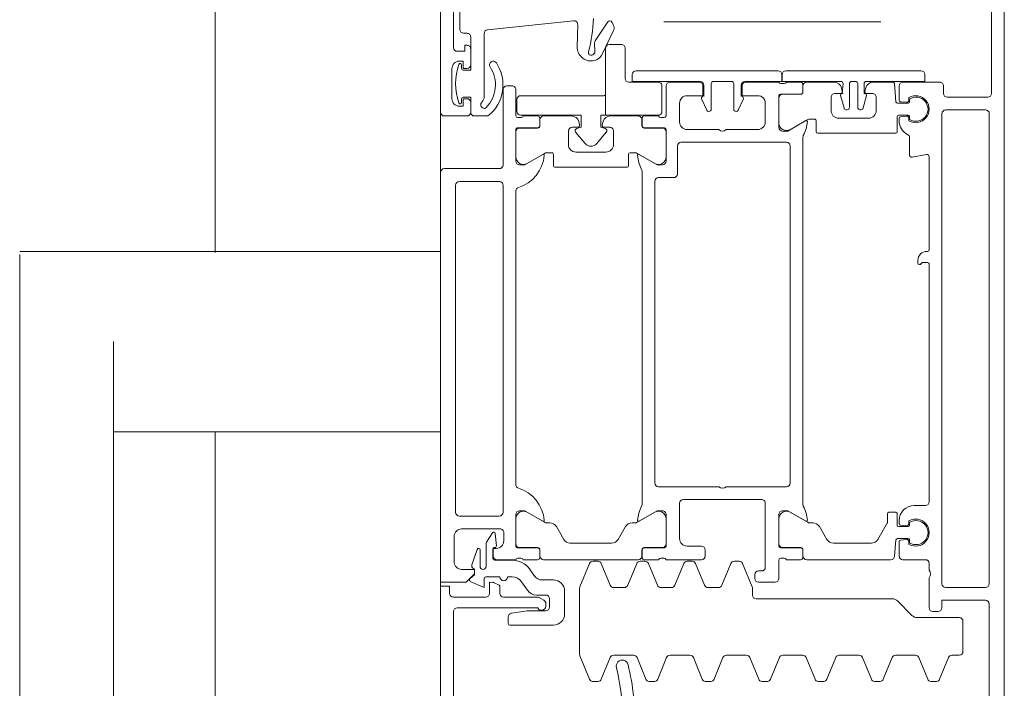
# Model space of a CAD drawing. Header units: centimetres. Extents: x -1737 to 22393, y -8842 to 3838.
# Tile 18 of 174: x -580 to -567, y 1219 to 1228. Entities that reach past the tile are written whole.
import ezdxf

# ---------------------------------------------------------------- set-up
doc = ezdxf.new("R2010")
doc.units = ezdxf.units.CM
for name, color, linetype, lineweight in [('A-DETL-GENF', 92, 'Continuous', 9), ('A-DOOR', 31, 'Continuous', 13), ('A-GLAZ-CWMG', 51, 'Continuous', 13)]:
    doc.layers.add(name, color=color, linetype=linetype, lineweight=lineweight)

# ---------------------------------------------------------------- blocks, each defined once
blk = doc.blocks.new('Schueco_FWS_ADS-75-SimplySmart_out_Family-02 - FWS SI insert unit-2606717-3_piętro I __3_90 m_ - stan projektowany')
at = {"layer": 'A-DETL-GENF'}
for p, q in [((-76.25, 6.6), (76.25, 6.6)), ((75.35, -0.9), (-75.35, -0.9))]:
    blk.add_line(p, q, dxfattribs=at)
at = {"layer": 'A-DOOR'}
for p, q in [((4.484, 12.2), (16.65, 12.2)), ((16.65, 12.2), (17.808, 12.2)), ((17.849, 10.95), (17.849, 12.2)), ((16.65, 10.95), (4.484, 10.95)), ((15.451, 10.95), (15.451, 6.6)), ((17.849, 6.6), (17.849, 10.95)), ((10.75, 6.43), (13.06, 6.43)), ((13.25, 6), (13.25, 6.43)), ((13.72, 6.42), (14.06, 6.42)), ((18.95, 5.82), (18.95, 6.55)), ((19.65, 6.25), (19.65, 6.55)), ((20.28, 6.45), (19.88, 6.45)), ((21.85, 6.43), (20.56, 6.43)), ((14.16, 6.32), (14.16, 5.81)), ((14.33, 5.82), (14.33, 6.35)), ((14.38, 6.4), (18.73, 6.4)), ((18.78, 6.35), (18.78, 5.82)), ((19.88, 6.32), (19.83, 6.32)), ((20.33, 6.32), (20.28, 6.32)), ((20.75, 6.25), (20.75, 6.295)), ((20.8, 6.345), (21.65, 6.345)), ((13.886, 6.114), (13.683, 6.184)), ((19.83, 6.2), (19.7, 6.2)), ((20.54, 6.2), (20.33, 6.2)), ((13.66, 6.075), (13.88, 6.075)), ((19.65, 5.97), (19.65, 6.15)), ((13.52, 6), (13.52, 5.81)), ((13.956, 5.995), (13.66, 5.995)), ((13.765, 5.905), (13.892, 5.905)), ((14.108, 5.911), (13.982, 5.988)), ((20.747, 6.02), (19.907, 6.02)), ((20.917, 4.831), (20.797, 5.975)), ((13.3, 5.81), (13.392, 5.81)), ((13.745, 5.656), (13.745, 5.885)), ((13.75, 5.85), (13.75, 5.6)), ((13.912, 5.885), (13.912, 5.878)), ((13.934, 5.858), (14.1, 5.874)), ((18.73, 5.77), (14.38, 5.77)), ((20, 5.77), (19, 5.77)), ((12.88, 5.68), (12.88, 5.1)), ((12.987, 5.7), (12.9, 5.7)), ((13.25, 5.312), (13.25, 5.76)), ((13.52, 5.71), (13.52, 5.646)), ((14.11, 5.76), (14, 5.76)), ((20.05, 5.65), (20.05, 5.72)), ((13.456, 5.523), (13.344, 5.445)), ((13.77, 5.572), (13.77, 5.528)), ((13.909, 5.31), (13.909, 5.58)), ((13.91, 5.549), (13.91, 5.309)), ((13.929, 5.6), (14.35, 5.6)), ((14.294, 5.599), (13.96, 5.599)), ((14.75, 5.6), (18.65, 5.6)), ((19.05, 5.6), (19.471, 5.6)), ((19.44, 5.599), (19.106, 5.599)), ((19.49, 5.309), (19.49, 5.549)), ((19.491, 5.58), (19.491, 5.31)), ((19.63, 5.528), (19.63, 5.572)), ((19.65, 5.6), (20, 5.6)), ((13.533, 5.352), (13.617, 5.41)), ((13.75, 5.5), (13.75, 5.31)), ((14.247, 5.216), (14.381, 5.449)), ((19.019, 5.449), (19.153, 5.216)), ((19.65, 5.31), (19.65, 5.5)), ((13.08, 5.28), (13.08, 5.25)), ((13.213, 5.227), (13.245, 5.289)), ((13.28, 5.322), (13.28, 5.2)), ((13.48, 5.1), (13.48, 5.249)), ((13.78, 5.28), (13.879, 5.28)), ((13.88, 5.279), (13.8, 5.279)), ((19.6, 5.279), (19.52, 5.279)), ((19.521, 5.28), (19.62, 5.28)), ((13.23, 5.15), (13.12, 5.15)), ((13.13, 5.2), (13.168, 5.2)), ((13.75, 5.229), (13.75, 3.971)), ((14.24, 5.147), (14.24, 5.191)), ((19.16, 5.191), (19.16, 5.12)), ((19.65, 4.859), (19.65, 5.229)), ((14.02, 4.962), (14.19, 5.06)), ((18.97, 5.08), (18.97, 4.12)), ((19.14, 5.1), (18.99, 5.1)), ((13.03, 4.95), (13.33, 4.95)), ((13.97, 4.325), (13.97, 4.875)), ((19.27, 4.9), (19.45, 4.9)), ((19.5, 4.85), (19.5, 4.775)), ((12.471, 4.746), (12.161, 4.618)), ((13.37, 4.75), (12.49, 4.75)), ((13.699, 4.618), (13.389, 4.746)), ((19.17, 4.4), (19.17, 4.8)), ((19.531, 4.751), (19.576, 4.763)), ((20.571, 4.783), (20.866, 4.776)), ((12.13, 4.502), (12.13, 4.578)), ((12.161, 4.462), (12.449, 4.343)), ((13.411, 4.343), (13.699, 4.462)), ((13.73, 4.508), (13.73, 4.572)), ((20.464, 4.577), (20.475, 4.562)), ((20.509, 4.546), (20.619, 4.552)), ((20.649, 4.543), (20.901, 4.374)), ((19.5, 4.425), (19.5, 4.35)), ((19.576, 4.437), (19.531, 4.449)), ((19.65, 3.971), (19.65, 4.341)), ((20.786, 4.298), (20.472, 4.451)), ((12.48, 4.297), (12.48, 4.033)), ((13.38, 4.157), (13.38, 4.297)), ((14.19, 4.14), (14.02, 4.238)), ((19.45, 4.3), (19.27, 4.3)), ((20.898, 4.323), (20.856, 4.301)), ((13.699, 3.991), (13.411, 4.111)), ((18.99, 4.1), (19.14, 4.1)), ((19.16, 4.08), (19.16, 4.009)), ((12.449, 3.987), (12.161, 3.868)), ((13.73, 3.882), (13.73, 3.945)), ((14.24, 4.009), (14.24, 4.053)), ((14.381, 3.751), (14.247, 3.984)), ((19.153, 3.984), (19.019, 3.751)), ((20.25, 2.11), (20.25, 4)), ((12.13, 3.752), (12.13, 3.828)), ((13.411, 3.716), (13.699, 3.836)), ((13.75, 3.89), (13.75, 3.7)), ((13.879, 3.92), (13.78, 3.92)), ((13.8, 3.921), (13.88, 3.921)), ((13.909, 3.62), (13.909, 3.89)), ((13.91, 3.891), (13.91, 3.651)), ((18.917, 3.92), (14.483, 3.92)), ((19.49, 3.651), (19.49, 3.891)), ((19.491, 3.89), (19.491, 3.62)), ((19.52, 3.921), (19.6, 3.921)), ((19.62, 3.92), (19.521, 3.92)), ((19.65, 3.7), (19.65, 3.89)), ((12.161, 3.712), (12.449, 3.593)), ((13.38, 3.53), (13.38, 3.67)), ((13.77, 3.672), (13.77, 3.628)), ((14.72, 2.9), (14.72, 3.7)), ((14.77, 3.75), (18.78, 3.75)), ((18.83, 3.7), (18.83, 3.5)), ((19.63, 3.628), (19.63, 3.672)), ((12.48, 3.547), (12.48, 3.283)), ((13.75, 3.6), (13.75, 3.13)), ((14.35, 3.6), (13.929, 3.6)), ((13.96, 3.601), (14.294, 3.601)), ((19.471, 3.6), (19.05, 3.6)), ((19.106, 3.601), (19.44, 3.601)), ((20.05, 3.6), (19.65, 3.6)), ((20.1, 3.16), (20.1, 3.55)), ((20.9, 0.744), (20.9, 3.629)), ((13.699, 3.364), (13.411, 3.484)), ((14.03, 3.42), (14.5, 3.42)), ((18.88, 3.45), (19.25, 3.45)), ((19.57, 3.42), (19.82, 3.42)), ((13.73, 3.255), (13.73, 3.318)), ((13.93, 3.13), (13.93, 3.32)), ((14.55, 3.37), (14.55, 2.33)), ((19.3, 3.4), (19.3, 2)), ((19.47, 2.9), (19.47, 3.32)), ((12.449, 3.237), (12.161, 3.118)), ((13.411, 3.089), (13.699, 3.209)), ((12.13, 3.002), (12.13, 3.078)), ((13.38, 2.903), (13.38, 3.043)), ((13.8, 3.08), (13.88, 3.08)), ((19.71, 3.033), (19.71, 3.03)), ((19.869, 3.126), (19.727, 3.06)), ((20.06, 3.1), (19.91, 3.1)), ((12.161, 2.962), (12.449, 2.843)), ((19.74, 3), (20.08, 3)), ((20.11, 2.97), (20.11, 2.73)), ((12.48, 2.797), (12.48, 2.533)), ((13.699, 2.738), (13.411, 2.857)), ((14.72, 2), (14.72, 2.8)), ((19.47, 2.38), (19.47, 2.8)), ((13.73, 2.628), (13.73, 2.692)), ((19.71, 2.67), (19.71, 2.667)), ((19.727, 2.64), (19.869, 2.574)), ((20.08, 2.7), (19.74, 2.7)), ((13.389, 2.454), (13.699, 2.582)), ((19.91, 2.6), (20.06, 2.6)), ((20.1, 2.1), (20.1, 2.54)), ((12.449, 2.487), (12.161, 2.368)), ((13.23, 0.591), (13.23, 2.4)), ((13.28, 2.45), (13.37, 2.45)), ((13.45, 2.37), (13.45, 2.15)), ((13.55, 2.42), (13.5, 2.42)), ((13.6, 2.33), (13.6, 2.37)), ((12.13, 2.252), (12.13, 2.328)), ((14.5, 2.28), (13.65, 2.28)), ((19.82, 2.28), (19.57, 2.28)), ((12.161, 2.212), (12.449, 2.093)), ((13.5, 2.1), (13.75, 2.1)), ((13.929, 2.1), (14.35, 2.1)), ((14.294, 2.099), (13.96, 2.099)), ((19.5, 2.1), (19.921, 2.1)), ((19.556, 2.099), (19.89, 2.099)), ((12.48, 2.047), (12.48, 1.783)), ((13.75, 2), (13.75, 1.81)), ((13.77, 2.072), (13.77, 2.028)), ((13.909, 1.81), (13.909, 2.08)), ((13.91, 2.049), (13.91, 1.809)), ((19.94, 2.049), (19.94, 1.809)), ((19.941, 2.08), (19.941, 1.81)), ((20.08, 2.028), (20.08, 2.072)), ((20.1, 1.81), (20.1, 2)), ((20.25, 2.006), (20.25, 0.206)), ((14.247, 1.716), (14.381, 1.949)), ((19.25, 1.95), (14.77, 1.95)), ((19.603, 1.716), (19.469, 1.949)), ((12.449, 1.737), (12.161, 1.618)), ((13.75, 1.729), (13.75, 0.61)), ((13.78, 1.78), (13.879, 1.78)), ((13.88, 1.779), (13.8, 1.779)), ((14.483, 1.78), (19.367, 1.78)), ((19.97, 1.779), (20.05, 1.779)), ((19.971, 1.78), (20.07, 1.78)), ((20.1, 1.729), (20.1, 1.364)), ((12.13, 1.502), (12.13, 1.578)), ((14.24, 1.647), (14.24, 1.691)), ((19.42, 0.545), (19.42, 1.585)), ((19.44, 1.605), (19.59, 1.605)), ((19.61, 1.625), (19.61, 1.691)), ((12.161, 1.462), (12.449, 1.343)), ((14.02, 1.462), (14.19, 1.56)), ((13.97, 0.869), (13.97, 1.375)), ((19.9, 1.405), (19.72, 1.405)), ((19.95, 1.28), (19.95, 1.355)), ((12.48, 1.297), (12.48, 1.033)), ((19.62, 1.305), (19.62, 0.905)), ((19.734, 1.191), (19.734, 1.204)), ((19.757, 1.233), (19.924, 1.278)), ((20.026, 1.268), (19.981, 1.256)), ((20.08, 1.161), (19.764, 1.161)), ((19.764, 1.051), (20.08, 1.051)), ((20.11, 1.081), (20.11, 1.131)), ((12.449, 0.987), (12.161, 0.868)), ((19.734, 1.007), (19.734, 1.021)), ((19.924, 0.934), (19.757, 0.978)), ((19.95, 0.855), (19.95, 0.93)), ((19.981, 0.954), (20.026, 0.942)), ((12.13, 0.752), (12.13, 0.828)), ((19.72, 0.805), (19.9, 0.805)), ((20.1, 0.846), (20.1, 0.583)), ((12.161, 0.712), (12.449, 0.593)), ((12.48, 0.547), (12.48, 0.283)), ((13.796, 0.561), (14.012, 0.542)), ((14.21, 0.525), (14.36, 0.525)), ((14.38, 0.545), (14.38, 0.635)), ((19.64, 0.525), (19.44, 0.525)), ((20.082, 0.563), (19.838, 0.542)), ((13.009, 0.329), (13.201, 0.521)), ((13.75, 0.45), (13.75, 0.15)), ((13.991, 0.5), (13.8, 0.5)), ((14.017, 0.403), (14.011, 0.482)), ((14.03, 0.522), (14.03, 0.38)), ((14.19, 0.38), (14.19, 0.505)), ((14.209, 0.482), (14.202, 0.403)), ((14.27, 0.5), (14.229, 0.5)), ((19.621, 0.5), (19.584, 0.5)), ((19.647, 0.403), (19.641, 0.482)), ((19.66, 0.38), (19.66, 0.505)), ((19.82, 0.522), (19.82, 0.38)), ((19.839, 0.482), (19.832, 0.403)), ((20.05, 0.5), (19.859, 0.5)), ((20.1, -0.04), (20.1, 0.45)), ((13.954, 0.37), (13.988, 0.37)), ((14.01, 0.36), (13.974, 0.36)), ((14.246, 0.36), (14.21, 0.36)), ((14.232, 0.37), (14.266, 0.37)), ((14.47, 0.15), (14.47, 0.3)), ((19.101, 0.324), (19.137, 0.136)), ((19.36, 0.36), (19.13, 0.36)), ((19.584, 0.37), (19.618, 0.37)), ((19.604, 0.36), (19.64, 0.36)), ((19.84, 0.36), (19.876, 0.36)), ((19.862, 0.37), (19.896, 0.37)), ((12.449, 0.237), (12.161, 0.118)), ((12.98, -0.3), (12.98, 0.259)), ((17.73, 0.25), (17.695, 0.25)), ((12.13, 0.002), (12.13, 0.078)), ((13.06, 0.05), (13.06, -0.02)), ((13.51, 0.1), (13.11, 0.1)), ((13.7, 0.1), (13.61, 0.1)), ((17.68, 0.1), (14.52, 0.1)), ((17.85, 0.12), (17.85, 0.13)), ((19.108, 0.1), (17.87, 0.1)), ((12.161, -0.038), (12.449, -0.157)), ((13.38, -0.65), (13.38, -0.12)), ((13.43, -0.07), (19.68, -0.07)), ((19.73, -0.12), (19.73, -0.65)), ((19.95, -0.09), (20.05, -0.09)), ((12.48, -0.203), (12.48, -0.3)), ((19.9, -0.68), (19.9, -0.14)), ((12.53, -0.35), (12.93, -0.35)), ((13.16, -0.7), (11.16, -0.7)), ((19.68, -0.7), (13.43, -0.7)), ((21.24, -0.73), (19.95, -0.73)), ((10.3, -0.9), (22.1, -0.9))]:
    blk.add_line(p, q, dxfattribs=at)
at = {"layer": 'A-DOOR', "flags": 128}
for points in [[(13.3, 6.48), (13.4, 6.48), (13.4, 6.6), (10.45, 6.6), (10.45, 4.65)], [(18.9, 6.6), (13.45, 6.6), (13.45, 6.26), (13.56, 6.15), (13.62, 6.15), (13.62, 6.32)], [(19.7, 6.6), (28.35, 6.6), (28.35, 6.26), (28.24, 6.15), (28.18, 6.15), (28.18, 6.32)], [(13.11, 6.38), (13.11, 5.3), (13.1, 5.3)], [(19.7, 6.2), (19.9, 6.2), (19.9, 6.3)], [(19.78, 6.35), (19.78, 6.3), (19.88, 6.3), (19.88, 6.25)], [(20.26, 6.3), (20.26, 6.2), (20.7, 6.2)], [(20.28, 6.25), (20.28, 6.3), (20.38, 6.3), (20.38, 6.35)], [(20.51, 6.38), (20.51, 6.28), (20.59, 6.28), (20.59, 6.25)], [(13.462, 6.206), (13.38, 6.02), (13.5, 6.02)], [(13.615, 6.15), (13.55, 6.15), (13.496, 6.212)], [(13.41, 5.821), (13.448, 5.896), (13.45, 5.95), (13.3, 5.95)], [(13.9, 5.86), (13.9, 5.9), (13.8, 5.9)], [(13.07, 5.2), (13.07, 5.45), (13.037, 5.658)], [(14.4, 5.55), (14.4, 5.48), (14.262, 5.241)], [(19.138, 5.241), (19, 5.48), (19, 5.55)], [(14.262, 3.959), (14.4, 3.72), (14.4, 3.65)], [(19, 3.65), (19, 3.72), (19.138, 3.959)], [(20.2, 4.05), (20.11, 4.05), (20.11, 3.15)], [(19.92, 3.32), (19.92, 3.11), (20.05, 3.11)], [(20.05, 2.59), (19.92, 2.59), (19.92, 2.38)], [(20.11, 2.55), (20.11, 2.06), (20.2, 2.06)], [(14.4, 2.05), (14.4, 1.98), (14.262, 1.741)], [(19.588, 1.741), (19.45, 1.98), (19.45, 2.05)], [(20.11, 1.276), (20.11, 2.056), (20.2, 2.056)], [(19.95, 1.246), (19.949, 1.262), (19.95, 1.256), (20.08, 1.246)], [(20.08, 0.966), (19.95, 0.966), (19.949, 0.949), (19.95, 0.966)], [(20.2, 0.156), (20.11, 0.156), (20.11, 0.936)], [(14.36, 0.655), (14.245, 0.655), (14.02, 0.782)], [(17.675, 0.23), (17.675, 0.223), (17.7, 0.19), (17.7, 0.12)], [(13.11, -0.07), (13.21, -0.07), (13.21, -0.65)]]:
    blk.add_lwpolyline(points, dxfattribs=at)
for points in [[(19.484, 4.789), (19.5, 4.73), (19.66, 4.73), (19.66, 5.535), (19.66, 4.73), (19.5, 4.73)], [(19.71, 5.585), (19.87, 5.585)], [(19.92, 5.535), (19.92, 4.435)], [(19.284, 4.677), (19.436, 4.804)], [(19.436, 4.396), (19.284, 4.523)], [(19.93, 4.405), (19.66, 4.405), (19.66, 4.47), (19.5, 4.47), (19.484, 4.411), (19.5, 4.47), (19.66, 4.47), (19.66, 4.405)], [(20.55, 4.405), (19.66, 4.405), (19.66, 3.705), (19.66, 4.405)], [(20.6, 4.195), (20.6, 4.355)], [(20.1, 3.705), (20.1, 4.095)], [(20.15, 4.145), (20.55, 4.145)], [(19.71, 3.655), (20.05, 3.655)]]:
    blk.add_lwpolyline(points, close=True, dxfattribs=at)
at = {"layer": 'A-DOOR'}
for centre, radius, start, end in [((18.9, 6.55), 0.05, 0, 90), ((19.7, 6.55), 0.05, 90, 180), ((13.06, 6.38), 0.05, 0, 90), ((13.3, 6.43), 0.05, 90, 180), ((13.72, 6.32), 0.1, 90, 180), ((14.06, 6.32), 0.1, 360, 90), ((19.88, 6.35), 0.1, 90, 180), ((20.28, 6.35), 0.1, 0, 90), ((20.56, 6.38), 0.05, 90, 180), ((14.38, 6.35), 0.05, 90, 180), ((18.73, 6.35), 0.05, 0, 90), ((19.83, 6.34), 0.02, 108.1806, 270), ((20.08, 5.579), 0.821, 71.8194, 108.1806), ((19.88, 6.3), 0.02, 360, 90), ((20.28, 6.3), 0.02, 90, 180), ((20.33, 6.34), 0.02, 270, 71.8194), ((20.8, 6.295), 0.05, 90, 180), ((13.481, 6.198), 0.02, 41.4237, 156.1613), ((13.615, 6.17), 0.02, 270, 336.1826), ((13.67, 6.146), 0.04, 71.0954, 156.1826), ((19.7, 6.25), 0.05, 180, 270), ((19.7, 6.15), 0.05, 90, 180), ((19.83, 6.25), 0.05, 270, 360), ((20.33, 6.25), 0.05, 180, 270), ((20.54, 6.25), 0.05, 270, 0), ((20.7, 6.25), 0.05, 270, 0), ((13.66, 6.035), 0.04, 90, 270), ((13.88, 6.095), 0.02, 270, 71.0954), ((19.785, 6.02), 0.0341, 161.9642, 225.0141), ((19.8, 6.015), 0.05, 44.427, 161.9642), ((19.907, 6.12), 0.1, 224.427, 270), ((13.3, 6), 0.05, 180, 270), ((13.43, 5.905), 0.02, 333, 0), ((13.5, 6), 0.02, 0, 90), ((13.765, 5.885), 0.02, 90, 180), ((13.8, 5.85), 0.05, 90, 180), ((13.892, 5.885), 0.02, 0, 90), ((13.956, 5.945), 0.05, 58.815, 90), ((14.098, 5.894), 0.02, 275.5, 58.815), ((20.065, 6.3), 0.53, 218.5054, 303.56), ((20.065, 6.3), 0.43, 225.0141, 303.56), ((20.33, 5.9), 0.05, 303.56, 123.56), ((20.747, 5.97), 0.05, 6, 90), ((13.3, 5.76), 0.05, 90, 180), ((13.392, 5.83), 0.02, 270, 333), ((13.52, 5.76), 0.05, 90, 270), ((14, 5.86), 0.1, 180, 270), ((13.932, 5.878), 0.02, 180, 275.5), ((14.11, 5.81), 0.05, 270, 0), ((14.38, 5.82), 0.05, 180, 270), ((18.73, 5.82), 0.05, 270, 0), ((19, 5.82), 0.05, 180, 270), ((20, 5.72), 0.05, 0, 90), ((12.9, 5.68), 0.02, 90, 180), ((12.987, 5.65), 0.05, 9.0903, 90), ((13.37, 5.646), 0.15, 305, 0), ((13.445, 5.656), 0.3, 305, 0), ((20, 5.65), 0.05, 270, 0), ((13.74, 5.572), 0.03, 0, 70.5288), ((13.74, 5.528), 0.03, 289.4712, 0), ((13.929, 5.58), 0.02, 90, 180), ((13.96, 5.549), 0.05, 90, 180), ((14.226, 5.718), 0.5, 275.6226, 342.2516), ((14.294, 5.499), 0.1, 330, 90), ((14.35, 5.55), 0.05, 0, 90), ((14.75, 5.55), 0.05, 90, 162.2516), ((18.65, 5.55), 0.05, 17.7484, 90), ((19.174, 5.718), 0.5, 197.7484, 264.3774), ((19.05, 5.55), 0.05, 90, 180), ((19.106, 5.499), 0.1, 90, 210), ((19.44, 5.549), 0.05, 0, 90), ((19.471, 5.58), 0.02, 0, 90), ((19.66, 5.572), 0.03, 109.4712, 180), ((19.66, 5.528), 0.03, 180, 250.5288), ((19.71, 5.535), 0.05, 90, 180), ((19.71, 5.535), 0.05, 90, 180), ((19.87, 5.535), 0.05, 0, 90), ((19.87, 5.535), 0.05, 0, 90), ((13.43, 5.322), 0.15, 125, 180), ((13.1, 5.28), 0.02, 90, 180), ((13.13, 5.25), 0.05, 180, 270), ((13.2, 5.312), 0.05, 333, 0), ((13.605, 5.249), 0.125, 125, 180), ((13.78, 5.31), 0.03, 180, 270), ((13.8, 5.229), 0.05, 90, 180), ((13.879, 5.31), 0.03, 270, 0), ((13.88, 5.309), 0.03, 270, 0), ((14.274, 5.234), 0.0138, 150, 275.6226), ((19.126, 5.234), 0.0138, 264.3774, 30), ((19.52, 5.309), 0.03, 180, 270), ((19.521, 5.31), 0.03, 180, 270), ((19.6, 5.229), 0.05, 0, 90), ((19.62, 5.31), 0.03, 270, 0), ((13.12, 5.2), 0.05, 180, 270), ((13.168, 5.25), 0.05, 270, 333), ((13.23, 5.2), 0.05, 270, 0), ((14.14, 5.147), 0.1, 300, 0), ((14.29, 5.191), 0.05, 150, 180), ((19.14, 5.12), 0.02, 270, 0), ((19.11, 5.191), 0.05, 0, 30), ((13.03, 5.1), 0.15, 180, 270), ((13.33, 5.1), 0.15, 270, 0), ((18.99, 5.08), 0.02, 90, 180), ((14.07, 4.875), 0.1, 120, 180), ((19.27, 4.8), 0.1, 90, 180), ((19.45, 4.85), 0.05, 0, 90), ((19.55, 4.859), 0.1, 285, 0), ((12.49, 4.7), 0.05, 90, 112.5), ((13.37, 4.7), 0.05, 67.5, 90), ((19.455, 4.781), 0.03, 15, 130), ((19.455, 4.781), 0.03, 15, 130), ((19.525, 4.775), 0.025, 180, 285), ((20.567, 4.598), 0.185, 88.6082, 187.0666), ((20.867, 4.826), 0.05, 268.6082, 6), ((12.18, 4.572), 0.05, 112.5, 172.8548), ((13.68, 4.572), 0.05, 0, 67.5), ((19.348, 4.6), 0.1, 130, 230), ((19.348, 4.6), 0.1, 130, 230), ((20.492, 4.598), 0.035, 76.469, 217), ((21.085, 7.062), 2.5, 256.469, 266.7837), ((12.18, 4.508), 0.05, 187.1452, 247.5), ((13.68, 4.508), 0.05, 292.5, 0), ((20.542, 4.595), 0.16, 187.0666, 244), ((20.507, 4.586), 0.04, 217, 273), ((20.622, 4.502), 0.05, 56, 93), ((12.43, 4.297), 0.05, 0, 67.5), ((13.43, 4.297), 0.05, 112.5, 180), ((14.07, 4.325), 0.1, 180, 240), ((19.27, 4.4), 0.1, 180, 270), ((19.455, 4.419), 0.03, 230, 345), ((19.455, 4.419), 0.03, 230, 345), ((19.45, 4.35), 0.05, 270, 0), ((19.525, 4.425), 0.025, 75, 180), ((19.55, 4.341), 0.1, 0, 75), ((19.97, 4.435), 0.05, 180, 216.8699), ((19.97, 4.435), 0.05, 180, 216.8699), ((20.55, 4.355), 0.05, 0, 90), ((20.55, 4.355), 0.05, 0, 90), ((20.884, 4.349), 0.03, 298, 56), ((11.618, 7.009), 2.834, 271.5223, 284.2144), ((12.335, 4.184), 0.08, 283.4704, 105.301), ((20.55, 4.195), 0.05, 270, 0), ((20.55, 4.195), 0.05, 270, 0), ((20.819, 4.371), 0.08, 246, 298), ((11.617, 7.009), 2.994, 267.8817, 284.2277), ((13.43, 4.157), 0.05, 180, 247.5), ((14.14, 4.053), 0.1, 0, 60), ((18.99, 4.12), 0.02, 180, 270), ((19.14, 4.08), 0.02, 0, 90), ((20.15, 4.095), 0.05, 90, 180), ((20.15, 4.095), 0.05, 90, 180), ((12.43, 4.033), 0.05, 292.5, 0), ((13.68, 3.945), 0.05, 0, 67.5), ((13.8, 3.971), 0.05, 180, 270), ((14.29, 4.009), 0.05, 180, 210), ((14.274, 3.966), 0.0138, 84.6714, 210), ((14.229, 3.482), 0.5, 62.5097, 84.6714), ((19.171, 3.482), 0.5, 95.3286, 117.4903), ((19.126, 3.966), 0.0138, 330, 95.3286), ((19.11, 4.009), 0.05, 330, 0), ((19.6, 3.971), 0.05, 270, 0), ((20.2, 4), 0.05, 0, 90), ((12.18, 3.822), 0.05, 112.5, 172.8548), ((13.68, 3.882), 0.05, 292.5, 0), ((13.78, 3.89), 0.03, 90, 180), ((13.879, 3.89), 0.03, 0, 90), ((13.88, 3.891), 0.03, 0, 90), ((14.483, 3.97), 0.05, 242.5097, 270), ((18.917, 3.97), 0.05, 270, 297.4903), ((19.52, 3.891), 0.03, 90, 180), ((19.521, 3.89), 0.03, 90, 180), ((19.62, 3.89), 0.03, 0, 90), ((12.18, 3.758), 0.05, 187.1452, 247.5), ((13.43, 3.67), 0.05, 112.5, 180), ((13.74, 3.672), 0.03, 0, 70.5288), ((14.294, 3.701), 0.1, 270, 30), ((14.77, 3.7), 0.05, 90, 180), ((18.78, 3.7), 0.05, 360, 90), ((19.106, 3.701), 0.1, 150, 270), ((19.66, 3.672), 0.03, 109.4712, 180), ((19.71, 3.705), 0.05, 180, 270), ((19.71, 3.705), 0.05, 180, 270), ((20.05, 3.705), 0.05, 270, 0), ((20.05, 3.705), 0.05, 270, 0), ((12.43, 3.547), 0.05, 360, 67.5), ((13.74, 3.628), 0.03, 289.4712, 360), ((13.929, 3.62), 0.02, 180, 270), ((13.96, 3.651), 0.05, 180, 270), ((14.35, 3.65), 0.05, 270, 0), ((19.05, 3.65), 0.05, 180, 270), ((19.44, 3.651), 0.05, 270, 0), ((19.471, 3.62), 0.02, 270, 0), ((19.66, 3.628), 0.03, 180, 250.5288), ((20.05, 3.55), 0.05, 0, 90), ((13.43, 3.53), 0.05, 180, 247.5), ((14.03, 3.32), 0.1, 90, 180), ((14.5, 3.37), 0.05, 360, 90), ((18.88, 3.5), 0.05, 180, 270), ((19.25, 3.4), 0.05, 360, 90), ((19.57, 3.32), 0.1, 90, 180), ((19.82, 3.32), 0.1, 0, 90), ((12.43, 3.283), 0.05, 292.5, 0), ((13.68, 3.318), 0.05, 0, 67.5), ((13.68, 3.255), 0.05, 292.5, 0), ((20.05, 3.16), 0.05, 270, 0), ((20.06, 3.15), 0.05, 270, 0), ((12.18, 3.072), 0.05, 112.5, 172.8548), ((13.43, 3.043), 0.05, 112.5, 180), ((13.8, 3.13), 0.05, 180, 270), ((13.88, 3.13), 0.05, 270, 360), ((19.74, 3.033), 0.03, 115, 180), ((19.74, 3.03), 0.03, 180, 270), ((19.882, 3.099), 0.03, 21.7118, 115), ((12.18, 3.008), 0.05, 187.1452, 247.5), ((13.43, 2.903), 0.05, 180, 247.5), ((14.772, 2.85), 0.0725, 136.3972, 223.6028), ((19.522, 2.85), 0.0725, 136.3972, 223.6028), ((20.08, 2.97), 0.03, 0, 90), ((12.43, 2.797), 0.05, 0, 67.5), ((13.68, 2.692), 0.05, 0, 67.5), ((13.68, 2.628), 0.05, 292.5, 0), ((19.74, 2.67), 0.03, 90, 180), ((19.74, 2.667), 0.03, 180, 245), ((20.08, 2.73), 0.03, 270, 0), ((12.43, 2.533), 0.05, 292.5, 0), ((19.882, 2.601), 0.03, 245, 338.2882), ((20.05, 2.54), 0.05, 0, 90), ((20.06, 2.55), 0.05, 360, 90), ((12.18, 2.322), 0.05, 112.5, 172.8548), ((13.28, 2.4), 0.05, 90, 180), ((13.37, 2.5), 0.05, 270, 292.5), ((13.5, 2.37), 0.05, 90, 180), ((13.55, 2.37), 0.05, 0, 90), ((19.57, 2.38), 0.1, 180, 270), ((19.82, 2.38), 0.1, 270, 0), ((12.18, 2.258), 0.05, 187.1452, 247.5), ((13.65, 2.33), 0.05, 180, 270), ((14.5, 2.33), 0.05, 270, 0), ((13.5, 2.15), 0.05, 180, 270), ((13.74, 2.072), 0.03, 0, 70.5288), ((13.929, 2.08), 0.02, 90, 180), ((13.96, 2.049), 0.05, 90, 180), ((14.294, 1.999), 0.1, 330, 90), ((14.35, 2.05), 0.05, 360, 90), ((19.5, 2.05), 0.05, 90, 180), ((19.556, 1.999), 0.1, 90, 210), ((19.89, 2.049), 0.05, 0, 90), ((19.921, 2.08), 0.02, 0, 90), ((20.11, 2.072), 0.03, 109.4712, 180), ((20.2, 2.11), 0.05, 270, 360), ((12.43, 2.047), 0.05, 0, 67.5), ((13.74, 2.028), 0.03, 289.4712, 0), ((14.77, 2), 0.05, 180, 270), ((19.25, 2), 0.05, 270, 0), ((20.11, 2.028), 0.03, 180, 250.5288), ((20.2, 2.006), 0.05, 360, 90), ((12.43, 1.783), 0.05, 292.5, 360), ((13.78, 1.81), 0.03, 180, 270), ((13.8, 1.729), 0.05, 90, 180), ((13.879, 1.81), 0.03, 270, 0), ((13.88, 1.809), 0.03, 270, 0), ((14.29, 1.691), 0.05, 150, 180), ((14.274, 1.734), 0.0138, 150, 275.3286), ((14.229, 2.218), 0.5, 275.3286, 297.4903), ((14.483, 1.73), 0.05, 90, 117.4903), ((19.367, 1.73), 0.05, 62.5097, 90), ((19.621, 2.218), 0.5, 242.5097, 264.6714), ((19.576, 1.734), 0.0138, 264.6714, 30), ((19.56, 1.691), 0.05, 0, 30), ((19.97, 1.809), 0.03, 180, 270), ((19.971, 1.81), 0.03, 180, 270), ((20.05, 1.729), 0.05, 0, 90), ((20.07, 1.81), 0.03, 270, 0), ((12.18, 1.572), 0.05, 112.5, 172.8548), ((14.14, 1.647), 0.1, 300, 0), ((19.44, 1.585), 0.02, 90, 180), ((19.59, 1.625), 0.02, 270, 0), ((12.18, 1.508), 0.05, 187.1452, 247.5), ((14.07, 1.375), 0.1, 120, 180), ((12.43, 1.297), 0.05, 0, 67.5), ((19.72, 1.305), 0.1, 90, 180), ((19.9, 1.355), 0.05, 0, 90), ((20, 1.364), 0.1, 285, 0), ((19.764, 1.204), 0.03, 105, 180), ((19.764, 1.191), 0.03, 180, 270), ((19.929, 1.258), 0.02, 10, 105), ((19.975, 1.28), 0.025, 180, 285), ((20.08, 1.276), 0.03, 270, 0), ((19.764, 1.021), 0.03, 90, 180), ((20.08, 1.131), 0.03, 360, 90), ((20.08, 1.081), 0.03, 270, 0), ((12.43, 1.033), 0.05, 292.5, 360), ((19.764, 1.007), 0.03, 180, 255), ((19.929, 0.953), 0.02, 255, 350), ((19.975, 0.93), 0.025, 75, 180), ((20, 0.846), 0.1, 0, 75), ((20.08, 0.936), 0.03, 0, 90), ((12.18, 0.822), 0.05, 112.5, 172.8548), ((14.07, 0.869), 0.1, 180, 240), ((19.72, 0.905), 0.1, 180, 270), ((19.9, 0.855), 0.05, 270, 0), ((12.18, 0.758), 0.05, 187.1452, 247.5), ((14.245, 0.675), 0.02, 240, 270), ((12.43, 0.547), 0.05, 0, 67.5), ((13.13, 0.591), 0.1, 315, 360), ((13.8, 0.61), 0.05, 180, 265), ((14.01, 0.522), 0.02, 0, 85), ((14.21, 0.505), 0.02, 90, 180), ((14.36, 0.635), 0.02, 0, 90), ((14.36, 0.545), 0.02, 270, 0), ((19.44, 0.545), 0.02, 180, 270), ((19.64, 0.505), 0.02, 360, 90), ((19.84, 0.522), 0.02, 95, 180), ((20.08, 0.583), 0.02, 275, 0), ((13.8, 0.45), 0.05, 90, 180), ((13.988, 0.4), 0.03, 270, 5), ((13.991, 0.48), 0.02, 5, 90), ((14.232, 0.4), 0.03, 175, 270), ((14.229, 0.48), 0.02, 90, 175), ((14.27, 0.3), 0.2, 0, 90), ((19.584, 0.3), 0.2, 90, 153.8961), ((19.618, 0.4), 0.03, 270, 5), ((19.621, 0.48), 0.02, 5, 90), ((19.862, 0.4), 0.03, 175, 270), ((19.859, 0.48), 0.02, 90, 175), ((20.05, 0.45), 0.05, 360, 90), ((12.43, 0.283), 0.05, 292.5, 360), ((13.08, 0.259), 0.1, 135, 180), ((14.11, 0.28), 0.18, 150, 30), ((14.11, 0.275), 0.16, 147.91, 32.09), ((14.01, 0.38), 0.02, 270, 0), ((14.21, 0.38), 0.02, 180, 270), ((19.13, 0.33), 0.03, 90, 191), ((19.36, 0.41), 0.05, 270, 333.8961), ((19.74, 0.28), 0.18, 150, 30), ((19.74, 0.275), 0.16, 147.9154, 32.0846), ((19.64, 0.38), 0.02, 270, 0), ((19.84, 0.38), 0.02, 180, 270), ((13.7, 0.15), 0.05, 270, 360), ((14.52, 0.15), 0.05, 180, 270), ((17.695, 0.23), 0.02, 90, 180), ((17.695, 0.223), 0.02, 180, 225), ((17.73, 0.13), 0.12, 0, 90), ((19.108, 0.13), 0.03, 270, 11), ((20.2, 0.206), 0.05, 270, 360), ((12.18, 0.072), 0.05, 112.5, 172.8548), ((12.18, 0.008), 0.05, 187.1452, 247.5), ((13.11, 0.05), 0.05, 90, 180), ((13.56, 0.153), 0.0725, 226.3972, 313.6028), ((17.68, 0.12), 0.02, 270, 0), ((17.87, 0.12), 0.02, 180, 270), ((13.11, -0.02), 0.05, 180, 270), ((13.43, -0.12), 0.05, 90, 180), ((19.68, -0.12), 0.05, 0, 90), ((19.95, -0.14), 0.05, 90, 180), ((20.05, -0.04), 0.05, 270, 0), ((12.43, -0.203), 0.05, 0, 67.5), ((12.53, -0.3), 0.05, 180, 270), ((12.93, -0.3), 0.05, 270, 360), ((13.16, -0.65), 0.05, 270, 360), ((13.43, -0.65), 0.05, 180, 270), ((19.68, -0.65), 0.05, 270, 0), ((19.95, -0.68), 0.05, 180, 270)]:
    blk.add_arc(centre, radius, start, end, dxfattribs=at)
blk = doc.blocks.new('Rectangular Mullion - Schueco_FWS-50-SI_Tran_CovCap-20mm_Tran-55mm-2606714-3_piętro I __3_90 m_ - stan projektowany')
at = {"layer": 'A-GLAZ-CWMG', "lineweight": 9}
for p, q in [((-577.233, 1224.912), (-577.233, 1283.326)), ((-577.233, 1130.826), (-577.233, 1222.527))]:
    blk.add_line(p, q, dxfattribs=at)

msp = doc.modelspace()

# ---------------------------------------------------------------- block references
at = {"layer": 'A-DOOR', "rotation": 90.00000000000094}
msp.add_blockref('Schueco_FWS_ADS-75-SimplySmart_out_Family-02 - FWS SI insert unit-2606717-3_piętro I __3_90 m_ - stan projektowany', (-567.633, 1207.076), dxfattribs=at)
at = {"layer": 'A-GLAZ-CWMG', "lineweight": 9}
msp.add_blockref('Rectangular Mullion - Schueco_FWS-50-SI_Tran_CovCap-20mm_Tran-55mm-2606714-3_piętro I __3_90 m_ - stan projektowany', (0, 0), dxfattribs=at)

doc.saveas('drawing.dxf')
